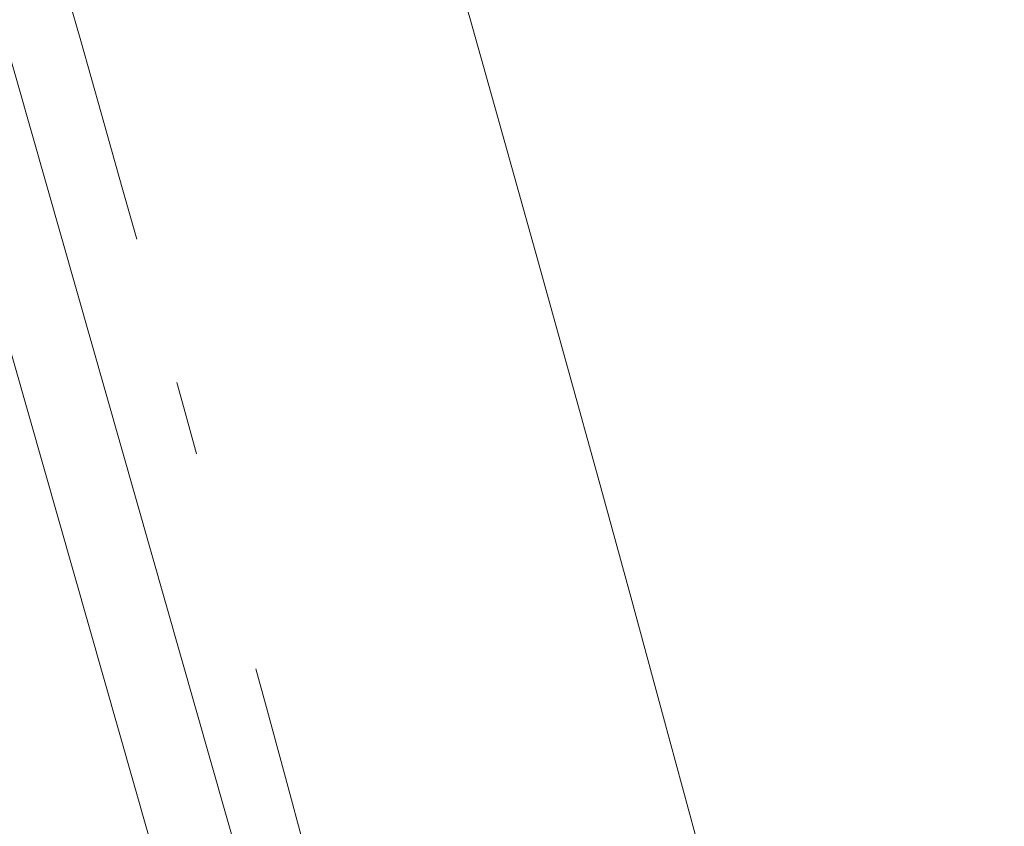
# Model space of a CAD drawing. Header units: millimetres. Extents: x -62314 to 79800, y -34032 to 28340.
# Tile 195 of 256: x 65790 to 66258, y -4176 to -3793. Entities that reach past the tile are written whole.
import ezdxf

# ---------------------------------------------------------------- set-up
doc = ezdxf.new("R2010")
doc.units = ezdxf.units.MM
doc.header["$LTSCALE"] = 508
doc.linetypes.add('Dash Style-6', pattern=[1.04164, 0.625, -0.20828, 0.06943, -0.13893])
for name, color, linetype, lineweight in [('(00) tekening-aanzicht grijs', 8, 'Continuous', 0), ('(00) tekening-stramien-algemeen', 7, 'Dash Style-6', 0), ('None', 7, 'Continuous', 0)]:
    doc.layers.add(name, color=color, linetype=linetype, lineweight=lineweight)

# ---------------------------------------------------------------- blocks, each defined once
blk = doc.blocks.new('bu-b-10')
at = {"layer": 'None', "color": 17, "lineweight": 0, "transparency": 33554687, "flags": 128}
blk.add_lwpolyline([(16453.78, 3579.47), (16473.29, 3546.86), (15451.83, 2935.61), (15432.32, 2968.22)], close=True, dxfattribs=at)
blk = doc.blocks.new('blok B 01 (2D)')
at = {"layer": '(00) tekening-aanzicht grijs', "color": 17, "lineweight": 0, "transparency": 33554687, "flags": 128}
blk.add_lwpolyline([(67147.1, 17815), (67147.15, 17815, 0.120217), (58755.98, 30980.72), (59001.11, 31046.44), (59684.33, 30368.24), (59885.21, 30565.97, -0.112264), (67637.51, 17925.97, -0.000404), (67654.79, 17874.82), (67653.59, 17874.13, -0.068823), (67693, 17589.15), (67693, 8520.64), (67193, 8520.64), (67193, 17589.15, 0.081822), (67163.93, 17765.58)], format="xyb", dxfattribs=at)
at = {"layer": 'None', "color": 17, "lineweight": 0, "transparency": 33554687, "flags": 128}
blk.add_lwpolyline([(67854.77, 18398.59, 0.109455), (60141.36, 30818.11)], format="xyb", dxfattribs=at)
at = {"layer": 'None', "color": 17, "transparency": 33554687, "rotation": 90}
blk.add_blockref('bu-b-10', (68046.99, 8444.05), dxfattribs=at)
blk = doc.blocks.new('Stramien blok B')
at = {"layer": '(00) tekening-stramien-algemeen', "color": 2, "lineweight": 0, "transparency": 33554687}
blk.add_arc((35700.81, -3868.71), 33612.33, 18.044708, 49.822253, dxfattribs=at)

msp = doc.modelspace()

# ---------------------------------------------------------------- block references
at = {"layer": 'None', "color": 17, "transparency": 33554687}
for name, p, rotation in [('blok B 01 (2D)', (-3125.94, -10622.93), 344.9999999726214), ('Stramien blok B', (0, 0), 344.9999645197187)]:
    msp.add_blockref(name, p, dxfattribs=dict(at, rotation=rotation))

doc.saveas('drawing.dxf')
